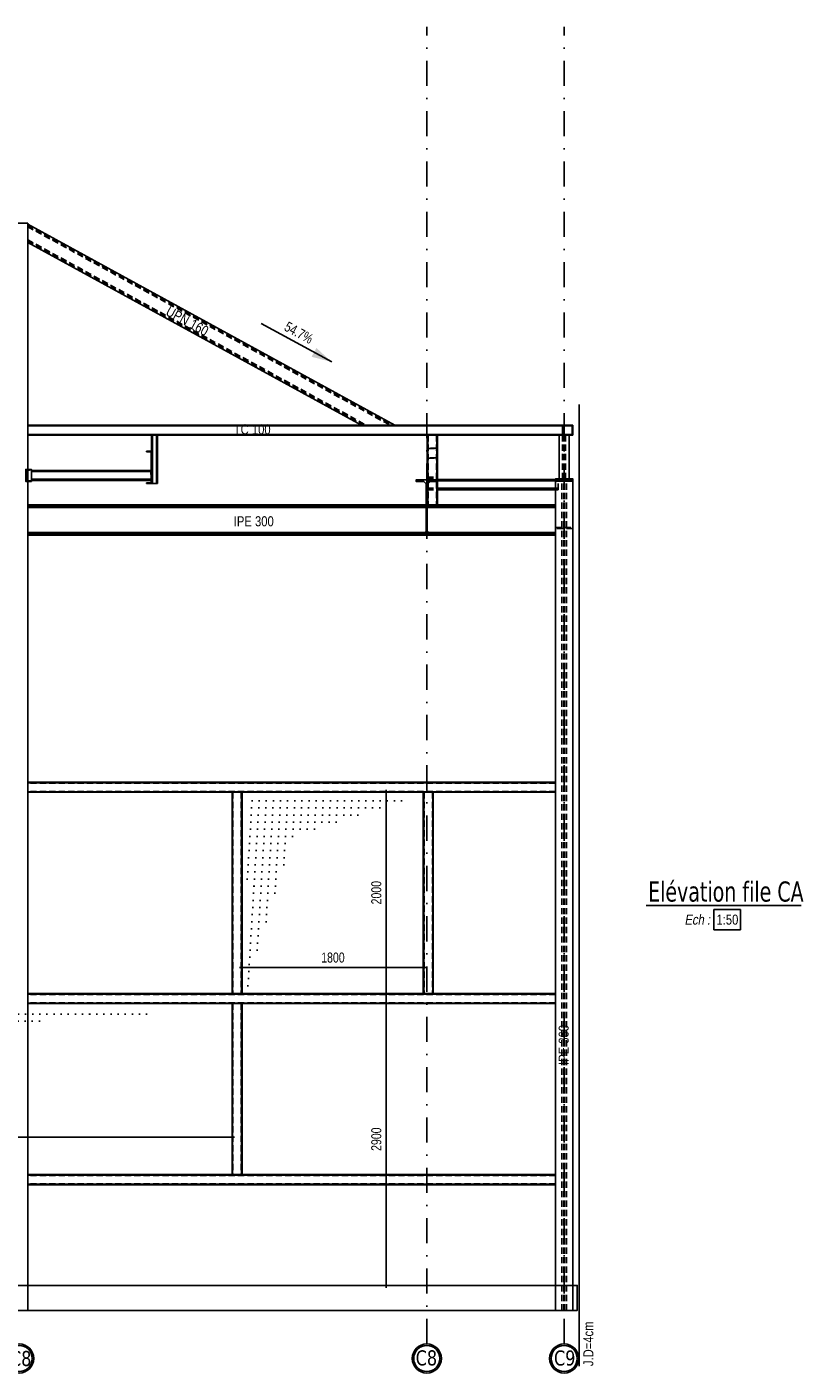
# Model space of a CAD drawing. Extents: x 293186 to 369035, y -341273 to -122059.
# Tile 32 of 64: x 328738 to 336549, y -233059 to -219680. Entities that reach past the tile are written whole.
import ezdxf

# ---------------------------------------------------------------- set-up
doc = ezdxf.new("R2010")
doc.units = 0
doc.header["$LTSCALE"] = 50
for name, pattern in [('CADWORK_21', [0]), ('DASHDOT', [10, 5, -2.5, 0, -2.5]), ('HIDDEN', [1.875, 1.25, -0.625])]:
    doc.linetypes.add(name, pattern=pattern)
doc.layers.get('0').update_dxf_attribs({"color": 1, "linetype": 'CONTINUOUS'})
doc.layers.add('ECHELLE_1_50', color=7, linetype='CONTINUOUS')
doc.styles.add('ARIAL', font='txt')
doc.styles.add('TAHOMA', font='txt')
pattern_1 = [(0, (0, 0), (75, 70.7), [0, -70.7])]

# ---------------------------------------------------------------- blocks, each defined once
blk = doc.blocks.new('CDWK_EXTR_2')
at = {"color": 0}
blk.add_solid([(0, 0), (2, 0.5), (2, -0.5)], dxfattribs=at)
blk = doc.blocks.new('*D239')
at = {"layer": 'ECHELLE_1_50'}
h = blk.add_hatch(color=150, dxfattribs=at)
edge = h.paths.add_edge_path()
edge.add_arc((324076, -230713), 6.25, 0, 360)
h = blk.add_hatch(color=150, dxfattribs=at)
edge = h.paths.add_edge_path()
edge.add_arc((330776, -230713), 6.25, 0, 360)
at = {"layer": 'ECHELLE_1_50', "color": 150}
for p, q in [((324076, -230738), (324076, -230638)), ((330776, -230738), (330776, -230638)), ((324051, -230713), (330801, -230713))]:
    blk.add_line(p, q, dxfattribs=at)
at = {"layer": 'ECHELLE_1_50', "color": 26, "style": 'ARIAL', "width": 0.75}
blk.add_text('6700', height=100, dxfattribs=at).set_placement((327312, -230663))
blk = doc.blocks.new('*D240')
at = {"layer": 'ECHELLE_1_50'}
h = blk.add_hatch(color=150, dxfattribs=at)
edge = h.paths.add_edge_path()
edge.add_arc((330876, -229029), 6.25, 0, 360)
h = blk.add_hatch(color=150, dxfattribs=at)
edge = h.paths.add_edge_path()
edge.add_arc((332676, -229029), 6.25, 0, 360)
at = {"layer": 'ECHELLE_1_50', "color": 150}
for p, q in [((330851, -229029), (332701, -229029)), ((330876, -229004), (330876, -229104)), ((332676, -229004), (332676, -229104))]:
    blk.add_line(p, q, dxfattribs=at)
at = {"layer": 'ECHELLE_1_50', "color": 26, "style": 'ARIAL', "width": 0.75}
blk.add_text('1800', height=100, dxfattribs=at).set_placement((331662, -228979))
blk = doc.blocks.new('*D241')
at = {"layer": 'ECHELLE_1_50'}
h = blk.add_hatch(color=150, dxfattribs=at)
edge = h.paths.add_edge_path()
edge.add_arc((332309, -229287), 6.25, 0, 360)
h = blk.add_hatch(color=150, dxfattribs=at)
edge = h.paths.add_edge_path()
edge.add_arc((332309, -232187), 6.25, 0, 360)
at = {"layer": 'ECHELLE_1_50', "color": 150}
for p, q in [((332284, -229287), (332384, -229287)), ((332309, -232212), (332309, -229262)), ((332284, -232187), (332384, -232187))]:
    blk.add_line(p, q, dxfattribs=at)
at = {"layer": 'ECHELLE_1_50', "color": 26, "style": 'ARIAL', "width": 0.75}
blk.add_text('2900', height=100, rotation=90, dxfattribs=at).set_placement((332259, -230851))
blk = doc.blocks.new('*D242')
at = {"layer": 'ECHELLE_1_50'}
h = blk.add_hatch(color=150, dxfattribs=at)
edge = h.paths.add_edge_path()
edge.add_arc((332309, -227287), 6.25, 0, 360)
h = blk.add_hatch(color=150, dxfattribs=at)
edge = h.paths.add_edge_path()
edge.add_arc((332309, -229287), 6.25, 0, 360)
at = {"layer": 'ECHELLE_1_50', "color": 150}
for p, q in [((332284, -227287), (332384, -227287)), ((332309, -229312), (332309, -227262)), ((332284, -229287), (332384, -229287))]:
    blk.add_line(p, q, dxfattribs=at)
at = {"layer": 'ECHELLE_1_50', "color": 26, "style": 'ARIAL', "width": 0.75}
blk.add_text('2000', height=100, rotation=90, dxfattribs=at).set_placement((332259, -228401))

msp = doc.modelspace()

# ---------------------------------------------------------------- hatches: boundary and pattern name
at = {"layer": 'ECHELLE_1_50'}
h = msp.add_hatch(dxfattribs=at)
h.set_pattern_fill('DOTS3', color=9, scale=94.48819, style=0, pattern_type=2)
h.set_pattern_definition(pattern_1)
h.paths.add_polyline_path([(332626, -227337), (330926, -227337), (330926, -229237), (331388, -227739)])
h = msp.add_hatch(dxfattribs=at)
h.set_pattern_fill('DOTS3', color=9, scale=94.48819, style=0, pattern_type=2)
h.set_pattern_definition(pattern_1)
h.paths.add_polyline_path([(330726, -229437), (324126, -229437), (324126, -231037), (324702, -229854)])

# ---------------------------------------------------------------- linework, layer by layer
at = {"layer": 'ECHELLE_1_50', "color": 158, "linetype": 'DASHDOT'}
for p, q in [((332711, -232769), (332711, -219680)), ((334076, -232769), (334076, -219680))]:
    msp.add_line(p, q, dxfattribs=at)
at = {"layer": 'ECHELLE_1_50', "color": 146, "linetype": 'HIDDEN'}
for p, q in [((328746, -221648), (332378, -223637)), ((328746, -221653), (332370, -223637)), ((328746, -221665), (332346, -223637)), ((328746, -221795), (332109, -223637)), ((328746, -221808), (332085, -223637)), ((328746, -221813), (332077, -223637))]:
    msp.add_line(p, q, dxfattribs=at)
at = {"layer": 'ECHELLE_1_50', "color": 150, "linetype": 'CONTINUOUS'}
msp.add_line((331064, -222626), (331766, -223010), dxfattribs=at)
at = {"layer": 'ECHELLE_1_50', "color": 190, "linetype": 'CADWORK_21'}
msp.add_line((334226, -232990), (334226, -223433), dxfattribs=at)
at = {"layer": 'ECHELLE_1_50', "color": 54, "linetype": 'HIDDEN'}
for p, q in [((334161, -223637), (328746, -223637)), ((334161, -223640), (328746, -223640)), ((334161, -223641), (328746, -223641)), ((334161, -223641), (328746, -223641)), ((334161, -223643), (328746, -223643)), ((334161, -223645), (328746, -223645)), ((334160, -223640), (334061, -223640)), ((334158, -223637), (334064, -223637)), ((334155, -223637), (334067, -223637)), ((334161, -223729), (328746, -223729)), ((334161, -223731), (328746, -223731)), ((334161, -223732), (328746, -223732)), ((334161, -223733), (328746, -223733)), ((334161, -223734), (328746, -223734)), ((334161, -223736), (328746, -223736)), ((334160, -223734), (334061, -223734)), ((334158, -223736), (334064, -223736)), ((333991, -227191), (328746, -227191)), ((333991, -227191), (328746, -227191)), ((333991, -227193), (328746, -227193)), ((333991, -227195), (328746, -227195)), ((333991, -227279), (328746, -227279)), ((333991, -227281), (328746, -227281)), ((333991, -227282), (328746, -227282)), ((333991, -227283), (328746, -227283)), ((330780, -227287), (330780, -229287)), ((330780, -227287), (330780, -229287)), ((330782, -227287), (330782, -229287)), ((330784, -227287), (330784, -229287)), ((330868, -227287), (330868, -229287)), ((330870, -227287), (330870, -229287)), ((330871, -227287), (330871, -229287)), ((330872, -227287), (330872, -229287)), ((332680, -227287), (332680, -229287)), ((332680, -227287), (332680, -229287)), ((332682, -227287), (332682, -229287)), ((332684, -227287), (332684, -229287)), ((332768, -227287), (332768, -229287)), ((332770, -227287), (332770, -229287)), ((332771, -227287), (332771, -229287)), ((332772, -227287), (332772, -229287)), ((333991, -229291), (328746, -229291)), ((333991, -229291), (328746, -229291)), ((333991, -229293), (328746, -229293)), ((333991, -229295), (328746, -229295)), ((333991, -229379), (328746, -229379)), ((333991, -229381), (328746, -229381)), ((333991, -229382), (328746, -229382)), ((333991, -229383), (328746, -229383)), ((330780, -229387), (330780, -231087)), ((330780, -229387), (330780, -231087)), ((330782, -229387), (330782, -231087)), ((330784, -229387), (330784, -231087)), ((330868, -229387), (330868, -231087)), ((330870, -229387), (330870, -231087)), ((330871, -229387), (330871, -231087)), ((330872, -229387), (330872, -231087)), ((333991, -231091), (328746, -231091)), ((333991, -231091), (328746, -231091)), ((333991, -231093), (328746, -231093)), ((333991, -231095), (328746, -231095)), ((333991, -231179), (328746, -231179)), ((333991, -231181), (328746, -231181)), ((333991, -231182), (328746, -231182)), ((333991, -231183), (328746, -231183))]:
    msp.add_line(p, q, dxfattribs=at)
at = {"layer": 'ECHELLE_1_50', "color": 54, "linetype": 'CONTINUOUS'}
for p, q in [((334064, -223637), (328746, -223637)), ((334067, -223637), (328746, -223637)), ((334061, -223640), (328746, -223640)), ((334161, -223643), (328746, -223643)), ((334161, -223637), (334155, -223637)), ((334161, -223637), (334158, -223637)), ((334161, -223640), (334160, -223640)), ((334161, -223637), (334161, -223737)), ((334161, -223731), (328746, -223731)), ((334061, -223734), (328746, -223734)), ((334064, -223736), (328746, -223736)), ((334161, -223736), (334158, -223736)), ((334161, -223734), (334160, -223734)), ((333991, -227187), (328746, -227187)), ((333991, -227187), (328746, -227187)), ((333991, -227190), (328746, -227190)), ((333991, -227193), (328746, -227193)), ((333991, -227281), (328746, -227281)), ((333991, -227284), (328746, -227284)), ((333991, -227286), (328746, -227286)), ((330776, -227287), (330876, -227287)), ((330776, -227287), (330776, -229287)), ((330776, -227287), (330776, -229287)), ((330779, -227287), (330779, -229287)), ((330782, -227287), (330782, -229287)), ((330870, -227287), (330870, -229287)), ((330873, -227287), (330873, -229287)), ((330875, -227287), (330875, -229287)), ((332676, -227287), (332776, -227287)), ((332676, -227287), (332676, -229287)), ((332676, -227287), (332676, -229287)), ((332679, -227287), (332679, -229287)), ((332682, -227287), (332682, -229287)), ((332770, -227287), (332770, -229287)), ((332773, -227287), (332773, -229287)), ((332775, -227287), (332775, -229287)), ((333991, -229287), (328746, -229287)), ((333991, -229287), (328746, -229287)), ((333991, -229290), (328746, -229290)), ((333991, -229293), (328746, -229293)), ((333991, -229381), (328746, -229381)), ((333991, -229384), (328746, -229384)), ((333991, -229386), (328746, -229386)), ((333991, -229387), (328746, -229387)), ((330776, -229387), (330876, -229387)), ((330776, -229387), (330776, -231087)), ((330776, -229387), (330776, -231087)), ((330779, -229387), (330779, -231087)), ((330782, -229387), (330782, -231087)), ((330870, -229387), (330870, -231087)), ((330873, -229387), (330873, -231087)), ((330875, -229387), (330875, -231087)), ((330876, -229387), (330876, -231087)), ((333991, -231087), (328746, -231087)), ((333991, -231087), (328746, -231087)), ((333991, -231090), (328746, -231090)), ((333991, -231093), (328746, -231093)), ((333991, -231181), (328746, -231181)), ((333991, -231184), (328746, -231184)), ((333991, -231186), (328746, -231186)), ((330876, -231087), (330776, -231087))]:
    msp.add_line(p, q, dxfattribs=at)
at = {"layer": 'ECHELLE_1_50', "color": 1, "linetype": 'CONTINUOUS'}
for p, q in [((329977, -224217), (329977, -223737)), ((329978, -224217), (329978, -223737)), ((329979, -224217), (329979, -223737)), ((329981, -224217), (329981, -223737)), ((329984, -224217), (329984, -223737)), ((329987, -224217), (329987, -223737)), ((330027, -224217), (330027, -223737)), ((330030, -224217), (330030, -223737)), ((330033, -224217), (330033, -223737)), ((330035, -224217), (330035, -223737)), ((330037, -224217), (330037, -223737)), ((330037, -224217), (330037, -223737)), ((332716, -223737), (332716, -224181)), ((332716, -223737), (332716, -224181)), ((332716, -223737), (332816, -223737)), ((332719, -223737), (332719, -224181)), ((332722, -223737), (332722, -224431)), ((332810, -223737), (332810, -224431)), ((332813, -223737), (332813, -224181)), ((332815, -223737), (332815, -224181)), ((332816, -223737), (332816, -224431)), ((328782, -224187), (328782, -224087)), ((328782, -224092), (329968, -224092)), ((328782, -224099), (329968, -224099)), ((328782, -224174), (329972, -224174)), ((328782, -224181), (329972, -224181)), ((328782, -224187), (329972, -224187)), ((329972, -224127), (329968, -224127)), ((329977, -224217), (330037, -224217)), ((332716, -224222), (332716, -224431)), ((332719, -224220), (332719, -224431)), ((332813, -224198), (332813, -224431)), ((332815, -224198), (332815, -224431)), ((332810, -224431), (332722, -224431)), ((333991, -227293), (333991, -227381)), ((328746, -229387), (328746, -229287)), ((333991, -229293), (333991, -229381)), ((333991, -231093), (333991, -231181))]:
    msp.add_line(p, q, dxfattribs=at)
at = {"layer": 'ECHELLE_1_50', "color": 1, "linetype": 'HIDDEN'}
for p, q in [((329982, -224217), (329982, -223737)), ((329982, -224217), (329982, -223737)), ((329983, -224217), (329983, -223737)), ((329984, -224217), (329984, -223737)), ((329986, -224217), (329986, -223737)), ((329987, -224217), (329987, -223737)), ((330027, -224217), (330027, -223737)), ((330029, -224217), (330029, -223737)), ((330030, -224217), (330030, -223737)), ((330031, -224217), (330031, -223737)), ((330032, -224217), (330032, -223737)), ((330032, -224217), (330032, -223737)), ((332716, -223737), (332716, -224431)), ((332719, -223737), (332719, -224431)), ((332720, -223737), (332720, -224431)), ((332720, -223737), (332720, -224431)), ((332722, -223737), (332722, -224431)), ((332724, -223737), (332724, -224431)), ((332808, -223737), (332808, -224431)), ((332810, -223737), (332810, -224431)), ((332811, -223737), (332811, -224431)), ((332812, -223737), (332812, -224431)), ((332813, -223737), (332813, -224431)), ((332815, -223737), (332815, -224431)), ((328782, -224099), (329968, -224099)), ((328782, -224174), (329972, -224174)), ((332716, -224181), (332716, -224153)), ((332716, -224153), (332816, -224153)), ((332716, -224158), (332816, -224158)), ((332716, -224159), (332816, -224159)), ((332716, -224166), (332816, -224166)), ((332716, -224181), (332716, -224431)), ((332716, -224181), (332716, -224222)), ((332719, -224181), (332719, -224220)), ((332813, -224181), (332813, -224198)), ((332815, -224181), (332815, -224198)), ((333991, -224177), (334016, -224177)), ((333991, -224183), (334016, -224183)), ((333991, -224184), (334016, -224184)), ((333991, -224191), (334016, -224191)), ((332716, -224265), (332816, -224265)), ((332716, -224272), (332816, -224272)), ((332716, -224277), (332816, -224277)), ((332716, -224279), (332816, -224279)), ((332705, -224457), (332716, -224457)), ((332722, -224431), (332716, -224431)), ((332816, -224431), (332810, -224431)), ((332690, -224705), (332732, -224705)), ((333991, -224656), (334072, -224656)), ((334161, -224665), (333991, -224665)), ((334072, -224666), (333991, -224666)), ((334054, -224666), (334054, -224656)), ((334072, -224666), (334072, -224656)), ((334098, -224666), (334098, -224656)), ((333991, -227287), (333991, -227293)), ((333991, -227381), (333991, -227387)), ((333991, -229287), (333991, -229293)), ((333991, -229381), (333991, -229387)), ((333991, -231087), (333991, -231093)), ((333991, -231181), (333991, -231187))]:
    msp.add_line(p, q, dxfattribs=at)
at = {"layer": 'ECHELLE_1_50', "color": 141, "linetype": 'CONTINUOUS'}
for p, q in [((334026, -223737), (334126, -223737)), ((334026, -223737), (334026, -224171)), ((334126, -224171), (334126, -223737)), ((334126, -224171), (334026, -224171))]:
    msp.add_line(p, q, dxfattribs=at)
at = {"layer": 'ECHELLE_1_50', "color": 141, "linetype": 'HIDDEN'}
for p, q in [((334061, -224174), (334061, -223737)), ((334073, -223737), (334073, -224174)), ((334078, -224174), (334078, -223737)), ((334090, -224174), (334090, -223737)), ((333991, -224181), (334161, -224181)), ((334054, -224182), (333991, -224182)), ((333991, -224184), (334161, -224184)), ((333991, -224184), (334161, -224184)), ((333991, -224193), (334054, -224193)), ((334161, -224194), (333991, -224194)), ((334161, -224194), (333991, -224194)), ((334026, -224171), (334026, -224175)), ((334026, -224172), (334061, -224172)), ((334061, -224174), (334026, -224174)), ((334026, -224175), (334126, -224175)), ((334072, -224182), (334054, -224182)), ((334054, -232437), (334054, -224182)), ((334054, -224193), (334072, -224193)), ((334061, -224172), (334073, -224172)), ((334073, -224174), (334061, -224174)), ((334072, -232437), (334072, -224182)), ((334078, -224172), (334090, -224172)), ((334090, -224174), (334078, -224174)), ((334098, -224182), (334080, -224182)), ((334080, -232437), (334080, -224182)), ((334080, -224193), (334098, -224193)), ((334090, -224172), (334126, -224172)), ((334126, -224174), (334090, -224174)), ((334161, -224182), (334098, -224182)), ((334098, -232437), (334098, -224182)), ((334098, -224193), (334161, -224193)), ((334126, -224175), (334126, -224171))]:
    msp.add_line(p, q, dxfattribs=at)
at = {"layer": 'ECHELLE_1_50', "color": 22, "linetype": 'HIDDEN'}
for p, q in [((332716, -224179), (334016, -224179)), ((332716, -224184), (334016, -224184)), ((332716, -224185), (334016, -224185)), ((332716, -224191), (334016, -224191)), ((334016, -224279), (334016, -224177)), ((332716, -224266), (334016, -224266)), ((332716, -224272), (334016, -224272)), ((332716, -224273), (334016, -224273)), ((332716, -224273), (334016, -224273)), ((333991, -224265), (334016, -224265)), ((333991, -224272), (334016, -224272)), ((333991, -224277), (334016, -224277)), ((333991, -224279), (334016, -224279))]:
    msp.add_line(p, q, dxfattribs=at)
at = {"layer": 'ECHELLE_1_50', "color": 22, "linetype": 'CONTINUOUS'}
for p, q in [((332816, -224177), (333991, -224177)), ((332816, -224183), (333991, -224183)), ((332816, -224184), (333991, -224184)), ((332816, -224191), (333991, -224191)), ((332816, -224265), (333991, -224265)), ((332816, -224272), (333991, -224272)), ((332816, -224277), (333991, -224277)), ((332816, -224279), (333991, -224279))]:
    msp.add_line(p, q, dxfattribs=at)
at = {"layer": 'ECHELLE_1_50', "color": 5, "linetype": 'CONTINUOUS'}
for p, q in [((328746, -224442), (333991, -224442)), ((328746, -224457), (332705, -224457)), ((332716, -224457), (333991, -224457)), ((328746, -224705), (332690, -224705)), ((328746, -224720), (333991, -224720)), ((332732, -224705), (333991, -224705))]:
    msp.add_line(p, q, dxfattribs=at)
at = {"layer": 'ECHELLE_1_50', "color": 5, "linetype": 'HIDDEN'}
for p, q in [((328746, -224457), (333991, -224457)), ((328746, -224705), (333991, -224705))]:
    msp.add_line(p, q, dxfattribs=at)
at = {"layer": 'ECHELLE_1_50', "color": 96, "linetype": 'CONTINUOUS'}
msp.add_line((334890, -228413), (336430, -228413), dxfattribs=at)
at = {"layer": 'ECHELLE_1_50', "color": 7, "linetype": 'CONTINUOUS'}
for p, q in [((335827, -228452), (335564, -228452)), ((335564, -228452), (335564, -228652)), ((335827, -228652), (335827, -228452)), ((335564, -228652), (335827, -228652))]:
    msp.add_line(p, q, dxfattribs=at)
at = {"layer": 'ECHELLE_1_50', "color": 141, "linetype": 'CONTINUOUS'}
for points in [[(328746, -232437), (328576, -232437), (328576, -232437), (328576, -221631), (328576, -221631), (328746, -221631), (328746, -221631), (328746, -232437)], [(334161, -224194), (334161, -224171), (334161, -224171), (333991, -224171), (333991, -224171), (333991, -224181)], [(334161, -232437), (333991, -232437), (333991, -232437), (333991, -224181), (333991, -224181), (334161, -224181), (334161, -224181), (334161, -232437)]]:
    msp.add_lwpolyline(points, dxfattribs=at)
at = {"layer": 'ECHELLE_1_50', "color": 146, "linetype": 'CONTINUOUS'}
msp.add_lwpolyline([(328746, -221822), (328746, -221639), (328746, -221639), (332394, -223637), (332394, -223637), (332061, -223637), (332061, -223637), (328746, -221822)], dxfattribs=at)
at = {"layer": 'ECHELLE_1_50', "color": 54, "linetype": 'CONTINUOUS'}
for points in [[(334161, -223737), (328746, -223737), (328746, -223737), (328746, -223637)], [(334061, -223640), (334061, -223643), (334061, -223643), (334061, -223731), (334061, -223731), (334061, -223734), (334061, -223734), (334064, -223736), (334064, -223736), (334067, -223737), (334067, -223737), (334155, -223737), (334155, -223737), (334158, -223736), (334158, -223736), (334160, -223734), (334160, -223734), (334161, -223731), (334161, -223731), (334161, -223643), (334161, -223643), (334160, -223640), (334160, -223640), (334158, -223637), (334158, -223637), (334155, -223637), (334155, -223637), (334067, -223637), (334067, -223637), (334064, -223637), (334064, -223637), (334061, -223640)], [(334065, -223731), (334065, -223729), (334065, -223729), (334065, -223645), (334065, -223645), (334065, -223643), (334065, -223643), (334067, -223641), (334067, -223641), (334069, -223641), (334069, -223641), (334153, -223641), (334153, -223641), (334155, -223641), (334155, -223641), (334156, -223643), (334156, -223643), (334157, -223645), (334157, -223645), (334157, -223729), (334157, -223729), (334156, -223731), (334156, -223731), (334155, -223732), (334155, -223732), (334153, -223733), (334153, -223733), (334069, -223733), (334069, -223733), (334067, -223732), (334067, -223732), (334065, -223731)], [(333991, -227287), (328746, -227287), (328746, -227287), (328746, -227187)], [(330876, -227287), (330876, -229287), (330876, -229287), (330776, -229287)], [(332776, -227287), (332776, -229287), (332776, -229287), (332676, -229287)], [(333991, -231187), (328746, -231187), (328746, -231187), (328746, -231087)]]:
    msp.add_lwpolyline(points, dxfattribs=at)
at = {"layer": 'ECHELLE_1_50', "color": 1, "linetype": 'CONTINUOUS'}
for points in [[(329927, -223902), (329927, -223897), (329927, -223897), (329977, -223897), (329977, -223897), (329977, -224217), (329977, -224217), (329927, -224217), (329927, -224217), (329927, -224212), (329927, -224212), (329972, -224212), (329972, -224212), (329972, -223902), (329972, -223902), (329927, -223902)], [(328743, -224087), (328734, -224096), (328734, -224096), (328734, -224177), (328734, -224177), (328743, -224187), (328743, -224187), (328782, -224190), (328782, -224190), (328782, -224197), (328782, -224197), (328727, -224197), (328727, -224197), (328727, -224077), (328727, -224077), (328782, -224077), (328782, -224077), (328782, -224083), (328782, -224083), (328743, -224087)], [(328782, -224087), (329967, -224087), (329967, -224087), (329968, -224088), (329968, -224088), (329968, -224127)], [(332740, -224198), (332816, -224198), (332816, -224198), (332816, -224181), (332816, -224181), (332606, -224181), (332606, -224181), (332606, -224198), (332606, -224198), (332681, -224198), (332681, -224198), (332705, -224222), (332705, -224222), (332705, -224690), (332705, -224690), (332681, -224714), (332681, -224714), (332606, -224714), (332606, -224714), (332606, -224731), (332606, -224731), (332816, -224731), (332816, -224731), (332816, -224714), (332816, -224714), (332740, -224714), (332740, -224714), (332716, -224690), (332716, -224690), (332716, -224222), (332716, -224222), (332740, -224198)]]:
    msp.add_lwpolyline(points, dxfattribs=at)
at = {"layer": 'ECHELLE_1_50', "color": 1, "linetype": 'HIDDEN'}
for points in [[(332816, -223873), (332815, -223870), (332815, -223870), (332813, -223868), (332813, -223868), (332810, -223867), (332810, -223867), (332722, -223867), (332722, -223867), (332719, -223868), (332719, -223868), (332716, -223870), (332716, -223870), (332716, -223873)], [(332716, -223961), (332716, -223964), (332716, -223964), (332719, -223967), (332719, -223967), (332722, -223967), (332722, -223967), (332810, -223967), (332810, -223967), (332813, -223967), (332813, -223967), (332815, -223964), (332815, -223964), (332816, -223961)], [(332720, -223875), (332720, -223873), (332720, -223873), (332722, -223872), (332722, -223872), (332724, -223871), (332724, -223871), (332808, -223871), (332808, -223871), (332810, -223872), (332810, -223872), (332811, -223873), (332811, -223873), (332812, -223875)], [(332812, -223959), (332811, -223961), (332811, -223961), (332810, -223963), (332810, -223963), (332808, -223963), (332808, -223963), (332724, -223963), (332724, -223963), (332722, -223963), (332722, -223963), (332720, -223961), (332720, -223961), (332720, -223959)], [(334161, -224666), (334080, -224666), (334080, -224666), (334080, -224656), (334080, -224656), (334161, -224656)]]:
    msp.add_lwpolyline(points, dxfattribs=at)
at = {"layer": 'ECHELLE_1_50', "color": 5, "linetype": 'CONTINUOUS'}
for points in [[(328746, -224731), (328746, -224431), (328746, -224431), (333991, -224431)], [(328746, -224731), (333991, -224731), (333991, -224731), (333991, -224431)]]:
    msp.add_lwpolyline(points, dxfattribs=at)
at = {"layer": 'ECHELLE_1_50', "color": 9, "linetype": 'CONTINUOUS'}
msp.add_lwpolyline([(294166, -232437), (334206, -232437), (334206, -232187), (294166, -232187)], close=True, dxfattribs=at)
at = {"layer": 'ECHELLE_1_50', "color": 158, "linetype": 'CONTINUOUS'}
for centre, radius in [((328661, -232914), 145), ((328661, -232914), 130), ((332711, -232914), 145), ((332711, -232914), 130), ((334076, -232914), 145), ((334076, -232914), 130)]:
    msp.add_circle(centre, radius, dxfattribs=at)

# ---------------------------------------------------------------- block references
at = {"layer": 'ECHELLE_1_50', "color": 150, "linetype": 'CONTINUOUS', "xscale": 100, "yscale": 100, "zscale": 100, "rotation": 151.33368925}
msp.add_blockref('CDWK_EXTR_2', (331766, -223010), dxfattribs=at)
at = {"layer": 'ECHELLE_1_50', "color": 0}
for name in ['*D242', '*D240', '*D241', '*D239']:
    msp.add_blockref(name, (0, 0), dxfattribs=at)

# ---------------------------------------------------------------- texts
at = {"layer": 'ECHELLE_1_50', "color": 7, "style": 'ARIAL', "width": 0.8}
for s, rotation, p in [('UPN 160', 331.301, (330109, -222538)), ('IPE 360', 90, (334121, -229997))]:
    msp.add_text(s, height=100, rotation=rotation, dxfattribs=at).set_placement(p)
at = {"layer": 'ECHELLE_1_50', "color": 26, "style": 'ARIAL', "width": 0.75}
msp.add_text('54.7%', height=100, rotation=331.3337, dxfattribs=at).set_placement((331286, -222691))
at = {"layer": 'ECHELLE_1_50', "color": 7, "style": 'ARIAL', "width": 0.8}
for s, p in [('TC 100', (330793, -223729)), ('IPE 300', (330793, -224643)), ('1:50', (335589, -228602))]:
    msp.add_text(s, height=100, dxfattribs=at).set_placement(p)
at = {"layer": 'ECHELLE_1_50', "color": 96, "style": 'TAHOMA'}
for s, height, width, p in [('Elévation file CA', 200, 0.8, (334910, -228373)), ('C8', 150, 0.9, (328570, -232989)), ("C8'", 150, 0.9, (332601, -232983)), ('C9', 150, 0.9, (333975, -232984))]:
    msp.add_text(s, height=height, dxfattribs=dict(at, width=width)).set_placement(p)
at = {"layer": 'ECHELLE_1_50', "color": 7, "style": 'ARIAL', "oblique": 10, "width": 0.8}
msp.add_text('Ech :', height=100, dxfattribs=at).set_placement((335272, -228602))
at = {"layer": 'ECHELLE_1_50', "color": 190, "style": 'ARIAL', "width": 0.8}
msp.add_text('J.D=4cm', height=100, rotation=90, dxfattribs=at).set_placement((334366, -232990))

doc.saveas('drawing.dxf')
